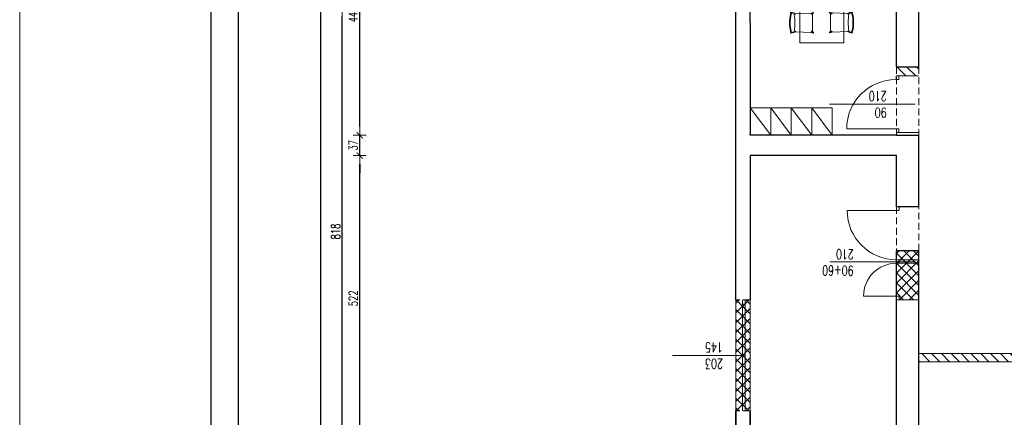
# Model space of a CAD drawing. Header units: millimetres. Extents: x -2948 to 78628, y 64669 to 215420.
# Tile 42 of 256: x 53657 to 55454, y 72423 to 73150. Entities that reach past the tile are written whole.
import ezdxf

# ---------------------------------------------------------------- set-up
doc = ezdxf.new("R2010")
doc.units = ezdxf.units.MM
doc.linetypes.add('HIDDEN', pattern=[9.525, 6.35, -3.175])
for name, color, linetype, lineweight in [('1_OPIS_OKNA', 60, 'Continuous', 13), ('meble inst', 240, 'Continuous', 5), ('NOWE SCIANY', 3, 'Continuous', 13), ('NOWE WYBURZENIA', 1, 'Continuous', 20), ('OPIS', 2, 'Continuous', 13), ('POMOC', 1, 'Continuous', 13), ('STOLARKA', 3, 'Continuous', 13), ('WYMIAR', 5, 'Continuous', 13), ('ŚCIANY', 7, 'Continuous', 30)]:
    doc.layers.add(name, color=color, linetype=linetype, lineweight=lineweight)
doc.layers.add('FORMATKA', color=7, linetype='Continuous')
doc.layers.add('wymiary', color=1, linetype='Continuous')
doc.styles.add('style2', font='romans.shx', dxfattribs={"width": 0.7})
doc.dimstyles.new('100', dxfattribs={"dimscale": 80, "dimtxt": 0.2, "dimasz": 0.2, "dimexe": 1.25, "dimexo": 0.625, "dimgap": 0.05, "dimtad": 1, "dimdec": 0, "dimdsep": 46, "dimlunit": 6, "dimtxsty": 'style2', "dimblk1": 'TICK', "dimblk2": 'TICK', "dimsah": 1, "dimcen": 0.2, "dimse1": 1, "dimse2": 1, "dimclrd": 256, "dimclrt": 2, "dimadec": 0, "dimazin": 0, "dimtfac": 1, "dimtdec": 0, "dimtix": 1, "dimtmove": 1, "dimatfit": 0, "dimldrblk": 'DOTSMALL', "dimfxl": 1, "dimtolj": 1, "dimtzin": 0, "dimarcsym": 0})

# ---------------------------------------------------------------- blocks, each defined once
blk = doc.blocks.new('A$C25880EC6')
for p, q in [((22.7, 69.5), (24.2, 63)), ((24.1, 69.9), (25, 66.2)), ((26.2, 69.9), (24.3, 63.3)), ((67.1, 69.9), (69.1, 63.3)), ((69.3, 69.9), (68.3, 66.2)), ((70.7, 69.5), (69.2, 63)), ((75, 69.7), (70.7, 69.7)), ((75.1, 69.5), (76.5, 63)), ((76.4, 69.9), (77.4, 66.2)), ((78.6, 69.9), (76.6, 63.3)), ((119.5, 69.9), (121.4, 63.3)), ((121.7, 69.9), (120.7, 66.2)), ((123, 69.5), (121.5, 63)), ((0, -50), (0, 50)), ((0, 50), (145.7, 50)), ((26.2, 59), (24.4, 23.7)), ((25, 61.9), (25.6, 61.8)), ((26.3, 60.9), (26.2, 59)), ((26.2, 59), (26.7, 59)), ((27.2, 59.5), (27.3, 61.9)), ((27.3, 61.9), (27.3, 62.1)), ((66, 61.9), (66, 62.1)), ((66.2, 59.5), (66, 61.9)), ((67.1, 59), (66.7, 59)), ((67.1, 60.9), (67.2, 59)), ((67.2, 59), (69, 23.7)), ((68.4, 61.9), (67.7, 61.8)), ((78.5, 59), (76.7, 23.7)), ((77.3, 61.9), (78, 61.8)), ((78.6, 60.9), (78.5, 59)), ((78.6, 59), (79, 59)), ((79.6, 59.5), (79.7, 61.9)), ((79.7, 61.9), (79.7, 62.1)), ((118.4, 61.9), (118.4, 62.1)), ((118.5, 59.5), (118.4, 61.9)), ((119.5, 59), (119, 59)), ((119.4, 60.9), (119.5, 59)), ((119.5, 59), (121.3, 23.7)), ((120.7, 61.9), (120.1, 61.8)), ((145.7, -50), (145.7, 50)), ((24.4, 23.7), (24.3, 21.2)), ((24.4, 23.7), (25.2, 23.6)), ((24.4, 23.7), (25.2, 23.6)), ((25.5, 23.5), (27.9, 20.9)), ((25.5, 23.5), (27.9, 20.9)), ((67.8, 23.5), (65.4, 20.9)), ((67.8, 23.5), (65.4, 20.9)), ((69, 23.7), (68.2, 23.6)), ((69, 23.7), (68.2, 23.6)), ((69, 23.7), (69.1, 21.2)), ((76.7, 23.7), (76.6, 21.2)), ((76.7, 23.7), (77.5, 23.6)), ((76.7, 23.7), (77.5, 23.6)), ((77.9, 23.5), (80.3, 20.9)), ((77.9, 23.5), (80.3, 20.9)), ((120.2, 23.5), (117.8, 20.9)), ((120.2, 23.5), (117.8, 20.9)), ((121.3, 23.7), (120.5, 23.6)), ((121.3, 23.7), (120.5, 23.6)), ((121.3, 23.7), (121.5, 21.2)), ((23.2, 18.5), (24.2, 21.1)), ((24.5, 17.8), (25.8, 19.7)), ((25.9, 19.8), (28.1, 19.8)), ((28.1, 20.6), (28.1, 19.8)), ((28.1, 20.6), (28.1, 19.8)), ((28.1, 19.8), (46.7, 19.8)), ((65.3, 19.8), (46.7, 19.8)), ((65.3, 20.6), (65.3, 19.8)), ((65.3, 20.6), (65.3, 19.8)), ((67.4, 19.8), (65.3, 19.8)), ((68.9, 17.8), (67.6, 19.7)), ((70.1, 18.5), (69.1, 21.1)), ((75.6, 18.5), (76.6, 21.1)), ((76.8, 17.8), (78.1, 19.7)), ((78.3, 19.8), (80.4, 19.8)), ((80.4, 20.6), (80.4, 19.8)), ((80.4, 20.6), (80.4, 19.8)), ((80.4, 19.8), (99, 19.8)), ((117.6, 19.8), (99, 19.8)), ((117.6, 20.6), (117.6, 19.8)), ((117.6, 20.6), (117.6, 19.8)), ((119.8, 19.8), (117.6, 19.8)), ((121.3, 17.8), (119.9, 19.7)), ((122.5, 18.5), (121.5, 21.1)), ((23.9, -19.5), (24.9, -22.2)), ((25, -24.8), (24.9, -22.3)), ((25.1, -18.9), (26.4, -20.8)), ((26.2, -24.6), (28.6, -22)), ((26.2, -24.6), (28.6, -22)), ((26.6, -20.9), (28.7, -20.9)), ((28.7, -20.9), (47.3, -20.9)), ((28.7, -21.7), (28.7, -20.9)), ((28.7, -21.7), (28.7, -20.9)), ((65.9, -20.9), (47.3, -20.9)), ((68.1, -20.9), (65.9, -20.9)), ((65.9, -21.7), (65.9, -20.9)), ((65.9, -21.7), (65.9, -20.9)), ((68.5, -24.6), (66.1, -22)), ((68.5, -24.6), (66.1, -22)), ((69.5, -18.9), (68.2, -20.8)), ((69.6, -24.8), (69.7, -22.3)), ((70.8, -19.5), (69.8, -22.2)), ((76.2, -19.5), (77.2, -22.2)), ((77.4, -24.8), (77.2, -22.3)), ((77.4, -18.9), (78.8, -20.8)), ((78.5, -24.6), (80.9, -22)), ((78.5, -24.6), (80.9, -22)), ((78.9, -20.9), (81.1, -20.9)), ((81.1, -20.9), (99.7, -20.9)), ((81.1, -21.7), (81.1, -20.9)), ((81.1, -21.7), (81.1, -20.9)), ((118.3, -20.9), (99.7, -20.9)), ((120.4, -20.9), (118.3, -20.9)), ((118.3, -21.7), (118.3, -20.9)), ((118.3, -21.7), (118.3, -20.9)), ((120.8, -24.6), (118.4, -22)), ((120.8, -24.6), (118.4, -22)), ((121.9, -18.9), (120.6, -20.8)), ((122, -24.8), (122.1, -22.3)), ((123.1, -19.5), (122.1, -22.2)), ((25, -24.8), (25.8, -24.7)), ((25, -24.8), (25.8, -24.7)), ((26.8, -60.1), (25, -24.8)), ((67.8, -60.1), (69.6, -24.8)), ((69.6, -24.8), (68.8, -24.7)), ((69.6, -24.8), (68.8, -24.7)), ((77.4, -24.8), (78.2, -24.7)), ((77.4, -24.8), (78.2, -24.7)), ((79.2, -60.1), (77.4, -24.8)), ((120.2, -60.1), (122, -24.8)), ((122, -24.8), (121.2, -24.7)), ((122, -24.8), (121.2, -24.7)), ((145.7, -50), (0, -50)), ((23.3, -70.6), (24.8, -64.1)), ((24.7, -71), (25.6, -67.2)), ((26.9, -71), (24.9, -64.4)), ((25.6, -63), (26.3, -62.8)), ((26.8, -60.1), (27.3, -60.1)), ((26.9, -62), (26.8, -60.1)), ((27.8, -60.5), (28, -63)), ((28, -63), (28, -63.2)), ((66.8, -60.5), (66.7, -63)), ((66.7, -63), (66.7, -63.2)), ((67.8, -60.1), (67.3, -60.1)), ((67.7, -62), (67.8, -60.1)), ((67.8, -71), (69.7, -64.4)), ((69, -63), (68.4, -62.8)), ((69.9, -71), (69, -67.2)), ((71.3, -70.6), (69.8, -64.1)), ((75.7, -70.6), (77.2, -64.1)), ((77, -71), (78, -67.2)), ((79.2, -71), (77.3, -64.4)), ((78, -63), (78.6, -62.8)), ((79.2, -60.1), (79.7, -60.1)), ((79.3, -62), (79.2, -60.1)), ((80.2, -60.5), (80.3, -63)), ((80.3, -63), (80.3, -63.2)), ((119.1, -60.5), (119, -63)), ((119, -63), (119, -63.2)), ((120.1, -60.1), (119.7, -60.1)), ((120.1, -62), (120.2, -60.1)), ((120.1, -71), (122.1, -64.4)), ((121.4, -63), (120.7, -62.8)), ((122.3, -71), (121.3, -67.2)), ((123.6, -70.6), (122.2, -64.1))]:
    blk.add_line(p, q)
for centre, radius, start, end in [((23.4, 69.7), 0.7, 14.5105, 194.5105), ((26.9, 69.6), 0.756, 102.6049, 165.0833), ((46.7, -18.7), 91.3, 90, 102.6049), ((46.7, -20.3), 91.3, 90, 102.3944), ((46.7, -18.7), 91.3, 77.3951, 90), ((46.7, -20.3), 91.3, 77.6056, 90), ((66.4, 69.6), 0.756, 14.9167, 77.3951), ((70, 69.7), 0.7, 345.4895, 165.4895), ((75.7, 69.7), 0.7, 14.5105, 194.5105), ((79.3, 69.6), 0.756, 102.6049, 165.0833), ((99, -18.7), 91.3, 90, 102.6049), ((99, -20.3), 91.3, 90, 102.3944), ((99, -18.7), 91.3, 77.3951, 90), ((99, -20.3), 91.3, 77.6056, 90), ((118.8, 69.6), 0.756, 14.9167, 77.3951), ((122.3, 69.7), 0.7, 345.4895, 165.4895), ((24.8, 63.2), 0.5, 163.586, 211.1782), ((27.3, 72.6), 10.4, 256.1504, 268.603), ((25.5, 61), 0.8, 357.086, 79.7695), ((26.7, 59.5), 0.5, 267.0298, 357.086), ((46.7, 164.7), 104.5, 259.3338, 280.6662), ((66.7, 59.5), 0.5, 182.914, 272.9702), ((66, 72.6), 10.4, 271.397, 283.8496), ((67.9, 61), 0.8, 100.2305, 182.914), ((68.6, 63.2), 0.5, 328.8218, 16.414), ((77.1, 63.2), 0.5, 163.586, 211.1782), ((79.7, 72.6), 10.4, 256.1504, 268.603), ((77.8, 61), 0.8, 357.086, 79.7695), ((79.1, 59.5), 0.5, 267.0298, 357.086), ((99, 164.7), 104.5, 259.3338, 280.6662), ((119, 59.5), 0.5, 182.914, 272.9702), ((118.4, 72.6), 10.4, 271.397, 283.8496), ((120.2, 61), 0.8, 100.2305, 182.914), ((121, 63.2), 0.5, 328.8218, 16.414), ((25.2, 23.1), 0.5, 43.5149, 87.0298), ((25.2, 23.1), 0.5, 43.5149, 87.0298), ((68.2, 23.1), 0.5, 92.9702, 136.4851), ((68.2, 23.1), 0.5, 92.9702, 136.4851), ((77.5, 23.1), 0.5, 43.5149, 87.0298), ((77.5, 23.1), 0.5, 43.5149, 87.0298), ((120.6, 23.1), 0.5, 92.9702, 136.4851), ((120.6, 23.1), 0.5, 92.9702, 136.4851), ((23.9, 18.2), 0.7, 155.8771, 324.9714), ((24.1, 21.2), 0.2, 339.3772, 357.0298), ((25.9, 19.6), 0.2, 90, 145.097), ((27.6, 20.6), 0.5, 0, 43.5149), ((27.6, 20.6), 0.5, 0, 43.5149), ((65.8, 20.6), 0.5, 136.4851, 180), ((65.8, 20.6), 0.5, 136.4851, 180), ((67.4, 19.6), 0.2, 34.903, 90), ((69.5, 18.2), 0.7, 215.0286, 24.1229), ((69.3, 21.2), 0.2, 182.9702, 200.6228), ((76.2, 18.2), 0.7, 155.8771, 324.9714), ((76.4, 21.2), 0.2, 339.3772, 357.0298), ((78.3, 19.6), 0.2, 90, 145.097), ((79.9, 20.6), 0.5, 0, 43.5149), ((79.9, 20.6), 0.5, 0, 43.5149), ((118.1, 20.6), 0.5, 136.4851, 180), ((118.1, 20.6), 0.5, 136.4851, 180), ((119.8, 19.6), 0.2, 34.903, 90), ((121.8, 18.2), 0.7, 215.0286, 24.1229), ((121.7, 21.2), 0.2, 182.9702, 200.6228), ((24.5, -19.3), 0.7, 35.0286, 204.1229), ((24.7, -22.3), 0.2, 2.9702, 20.6228), ((26.6, -20.7), 0.2, 214.903, 270), ((28.2, -21.7), 0.5, 316.4851, 0), ((28.2, -21.7), 0.5, 316.4851, 0), ((66.4, -21.7), 0.5, 180, 223.5149), ((66.4, -21.7), 0.5, 180, 223.5149), ((68.1, -20.7), 0.2, 270, 325.097), ((70.1, -19.3), 0.7, 335.8771, 144.9714), ((69.9, -22.3), 0.2, 159.3772, 177.0298), ((76.9, -19.3), 0.7, 35.0286, 204.1229), ((77, -22.3), 0.2, 2.9702, 20.6228), ((78.9, -20.7), 0.2, 214.903, 270), ((80.6, -21.7), 0.5, 316.4851, 0), ((80.6, -21.7), 0.5, 316.4851, 0), ((118.8, -21.7), 0.5, 180, 223.5149), ((118.8, -21.7), 0.5, 180, 223.5149), ((120.4, -20.7), 0.2, 270, 325.097), ((122.5, -19.3), 0.7, 335.8771, 144.9714), ((122.3, -22.3), 0.2, 159.3772, 177.0298), ((25.8, -24.2), 0.5, 272.9702, 316.4851), ((25.8, -24.2), 0.5, 272.9702, 316.4851), ((68.8, -24.2), 0.5, 223.5149, 267.0298), ((68.8, -24.2), 0.5, 223.5149, 267.0298), ((78.1, -24.2), 0.5, 272.9702, 316.4851), ((78.1, -24.2), 0.5, 272.9702, 316.4851), ((121.2, -24.2), 0.5, 223.5149, 267.0298), ((121.2, -24.2), 0.5, 223.5149, 267.0298), ((25.4, -64.2), 0.5, 148.8218, 196.414), ((28, -73.7), 10.4, 91.397, 103.8496), ((26.1, -62.1), 0.8, 280.2305, 2.914), ((27.3, -60.6), 0.5, 2.914, 92.9702), ((47.3, -165.8), 104.5, 79.3338, 100.6662), ((67.3, -60.6), 0.5, 87.0298, 177.086), ((66.7, -73.7), 10.4, 76.1504, 88.603), ((68.5, -62.1), 0.8, 177.086, 259.7695), ((69.2, -64.2), 0.5, 343.586, 31.1782), ((77.7, -64.2), 0.5, 148.8218, 196.414), ((80.3, -73.7), 10.4, 91.397, 103.8496), ((78.5, -62.1), 0.8, 280.2305, 2.914), ((79.7, -60.6), 0.5, 2.914, 92.9702), ((99.7, -165.8), 104.5, 79.3338, 100.6662), ((119.6, -60.6), 0.5, 87.0298, 177.086), ((119, -73.7), 10.4, 76.1504, 88.603), ((120.9, -62.1), 0.8, 177.086, 259.7695), ((121.6, -64.2), 0.5, 343.586, 31.1782), ((24, -70.8), 0.7, 165.4895, 345.4895), ((27.6, -70.7), 0.756, 194.9167, 257.3951), ((47.3, 17.6), 91.3, 257.3951, 270), ((47.3, 19.2), 91.3, 257.6056, 270), ((47.3, 19.2), 91.3, 270, 282.3944), ((47.3, 17.6), 91.3, 270, 282.6049), ((67.1, -70.7), 0.756, 282.6049, 345.0833), ((70.6, -70.8), 0.7, 194.5105, 14.5105), ((76.4, -70.8), 0.7, 165.4895, 345.4895), ((79.9, -70.7), 0.756, 194.9167, 257.3951), ((99.7, 17.6), 91.3, 257.3951, 270), ((99.7, 19.2), 91.3, 257.6056, 270), ((99.7, 19.2), 91.3, 270, 282.3944), ((99.7, 17.6), 91.3, 270, 282.6049), ((119.4, -70.7), 0.756, 282.6049, 345.0833), ((123, -70.8), 0.7, 194.5105, 14.5105)]:
    blk.add_arc(centre, radius, start, end)
at = {"extrusion": (0, 0, -1)}
for centre, major_axis, ratio, start_param, end_param in [((25, 63), (0, 1.1), 0.727273, 3.141593, 4.712389), ((24.9, 63.6), (0, 1.1), 0.727273, 3.281456, 4.018429), ((27, 62.1), (0.305, 0), 0.306923, -1.406459, 0.051116), ((77.3, 63), (0, 1.1), 0.727273, 3.141593, 4.712389), ((77.3, 63.6), (0, 1.1), 0.727273, 3.281456, 4.018429), ((79.4, 62.1), (0.305, 0), 0.306923, -1.406459, 0.051116), ((25.2, 20.8), (-0.778, 0.778), 0.727273, 3.663256, 4.730066), ((68.2, 20.8), (0.736, 0.817), 0.727273, 0.765622, 1.588473), ((77.5, 20.8), (-0.778, 0.778), 0.727273, 3.663256, 4.730066), ((120.5, 20.8), (0.736, 0.817), 0.727273, 0.765622, 1.588473), ((25.8, -21.9), (0.736, 0.817), 0.727273, 3.907214, 4.730066), ((68.8, -21.9), (-0.778, 0.778), 0.727273, 0.521663, 1.588473), ((78.2, -21.9), (0.736, 0.817), 0.727273, 3.907214, 4.730066), ((121.1, -21.9), (-0.778, 0.778), 0.727273, 0.521663, 1.588473), ((67, -63.2), (-0.305, 0), 0.306923, -1.406459, 0.051116), ((69, -64.1), (0, 1.1), 0.727273, 0, 1.570796), ((69.1, -64.7), (0, 1.1), 0.727273, 0.139864, 0.876837), ((119.3, -63.2), (-0.305, 0), 0.306923, -1.406459, 0.051116), ((121.4, -64.1), (0, 1.1), 0.727273, 0, 1.570796), ((121.4, -64.7), (0, 1.1), 0.727273, 0.139864, 0.876837)]:
    blk.add_ellipse(centre, major_axis=major_axis, ratio=ratio, start_param=start_param, end_param=end_param, dxfattribs=at)
for centre, major_axis, ratio, start_param, end_param in [((66.3, 62.1), (-0.305, 0), 0.306923, -1.406459, 0.051116), ((68.4, 63), (0, 1.1), 0.727273, 3.141593, 4.712389), ((68.4, 63.6), (0, 1.1), 0.727273, 3.281456, 4.018429), ((118.7, 62.1), (-0.305, 0), 0.306923, -1.406459, 0.051116), ((120.7, 63), (0, 1.1), 0.727273, 3.141593, 4.712389), ((120.8, 63.6), (0, 1.1), 0.727273, 3.281456, 4.018429), ((25.2, 20.8), (-0.736, 0.817), 0.727273, 0.765622, 1.588473), ((68.2, 20.8), (0.778, 0.778), 0.727273, 3.663256, 4.730066), ((77.6, 20.8), (-0.736, 0.817), 0.727273, 0.765622, 1.588473), ((120.5, 20.8), (0.778, 0.778), 0.727273, 3.663256, 4.730066), ((25.8, -21.9), (0.778, 0.778), 0.727273, 0.521663, 1.588473), ((68.8, -21.9), (-0.736, 0.817), 0.727273, 3.907214, 4.730066), ((78.2, -21.9), (0.778, 0.778), 0.727273, 0.521663, 1.588473), ((121.1, -21.9), (-0.736, 0.817), 0.727273, 3.907214, 4.730066), ((25.6, -64.1), (0, 1.1), 0.727273, 0, 1.570796), ((25.6, -64.7), (0, 1.1), 0.727273, 0.139864, 0.876837), ((27.7, -63.2), (0.305, 0), 0.306923, -1.406459, 0.051116), ((78, -64.1), (0, 1.1), 0.727273, 0, 1.570796), ((77.9, -64.7), (0, 1.1), 0.727273, 0.139864, 0.876837), ((80, -63.2), (0.305, 0), 0.306923, -1.406459, 0.051116)]:
    blk.add_ellipse(centre, major_axis=major_axis, ratio=ratio, start_param=start_param, end_param=end_param)
blk = doc.blocks.new('TICK')
at = {"color": 5}
for p, q in [((-1, 0), (1, 0)), ((0, -0.75), (0, 0.75))]:
    blk.add_line(p, q, dxfattribs=at)
at = {"const_width": 0.1}
blk.add_lwpolyline([(-0.35, -0.35), (0.35, 0.35)], dxfattribs=at)
blk = doc.blocks.new('*D855')
at = {"layer": 'Defpoints', "color": 0, "ltscale": 2, "transparency": 16777216}
for p in [(54245.7, 73171.6), (54899.8, 73171.6), (54899.8, 72353.6)]:
    blk.add_point(p, dxfattribs=at)
at = {"layer": 'WYMIAR', "lineweight": -2, "ltscale": 2, "transparency": 16777216}
blk.add_line((54245.7, 72369.6), (54245.7, 73155.6), dxfattribs=at)
at = {"layer": 'WYMIAR', "lineweight": -2, "ltscale": 2, "transparency": 16777216, "xscale": 16, "yscale": 16, "zscale": 16}
for p, rotation in [((54245.7, 73171.6), 90), ((54245.7, 72353.6), 270)]:
    blk.add_blockref('TICK', p, dxfattribs=dict(at, rotation=rotation))
at = {"layer": 'WYMIAR', "color": 2, "ltscale": 2, "transparency": 16777216, "insert": (54233.7, 72762.6), "char_height": 16, "attachment_point": 5, "rotation": 90, "style": 'style2'}
blk.add_mtext('\\A1;818', dxfattribs=at)
blk = doc.blocks.new('_DotSmall')
at = {"layer": 'OPIS', "color": 0, "const_width": 0.5}
blk.add_lwpolyline([(-0.0625, 0, 1), (0.0625, 0, 1)], format="xyb", close=True, dxfattribs=at)
blk = doc.blocks.new('*D915')
at = {"layer": 'Defpoints', "color": 0, "ltscale": 2, "transparency": 16777216}
for p in [(54206.5, 80362.6), (54948.5, 80362.6), (54948.5, 70695.6)]:
    blk.add_point(p, dxfattribs=at)
at = {"layer": 'WYMIAR', "lineweight": -2, "ltscale": 2, "transparency": 16777216}
blk.add_line((54206.5, 70711.6), (54206.5, 80346.6), dxfattribs=at)
at = {"layer": 'WYMIAR', "lineweight": -2, "ltscale": 2, "transparency": 16777216, "xscale": 16, "yscale": 16, "zscale": 16}
for p, rotation in [((54206.5, 80362.6), 90.00020786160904), ((54206.5, 70695.6), 270.0002078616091)]:
    blk.add_blockref('TICK', p, dxfattribs=dict(at, rotation=rotation))
at = {"layer": 'WYMIAR', "color": 2, "ltscale": 2, "transparency": 16777216, "insert": (54194.1, 75529.1), "char_height": 16, "attachment_point": 5, "rotation": 90.0002, "style": 'style2'}
blk.add_mtext('\\A1;9\xa0667', dxfattribs=at)
blk = doc.blocks.new('*D1100')
at = {"layer": 'Defpoints', "color": 0, "ltscale": 2, "transparency": 16777216}
for p in [(54277.7, 72901.6), (55000.9, 72901.6), (55000.9, 72379.6)]:
    blk.add_point(p, dxfattribs=at)
at = {"layer": 'WYMIAR', "lineweight": -2, "ltscale": 2, "transparency": 16777216}
blk.add_line((54277.7, 72395.6), (54277.7, 72885.6), dxfattribs=at)
at = {"layer": 'WYMIAR', "lineweight": -2, "ltscale": 2, "transparency": 16777216, "xscale": 16, "yscale": 16, "zscale": 16}
for p, rotation in [((54277.7, 72901.6), 90), ((54277.7, 72379.6), 270)]:
    blk.add_blockref('TICK', p, dxfattribs=dict(at, rotation=rotation))
at = {"layer": 'WYMIAR', "color": 2, "ltscale": 2, "transparency": 16777216, "insert": (54265.7, 72640.6), "char_height": 16, "attachment_point": 5, "rotation": 90, "style": 'style2'}
blk.add_mtext('\\A1;522', dxfattribs=at)
blk = doc.blocks.new('*D1101')
at = {"layer": 'Defpoints', "color": 0, "ltscale": 2, "transparency": 16777216}
for p in [(54277.7, 72938.6), (55000.9, 72938.6), (55000.9, 72901.6)]:
    blk.add_point(p, dxfattribs=at)
at = {"layer": 'WYMIAR', "lineweight": -2, "ltscale": 2, "transparency": 16777216}
for p, q in [((54277.7, 72954.6), (54277.7, 72970.6)), ((54277.7, 72901.6), (54277.7, 72938.6)), ((54277.7, 72885.6), (54277.7, 72869.6))]:
    blk.add_line(p, q, dxfattribs=at)
at = {"layer": 'WYMIAR', "lineweight": -2, "ltscale": 2, "transparency": 16777216, "xscale": 16, "yscale": 16, "zscale": 16}
for p, rotation in [((54277.7, 72938.6), 270), ((54277.7, 72901.6), 90)]:
    blk.add_blockref('TICK', p, dxfattribs=dict(at, rotation=rotation))
at = {"layer": 'WYMIAR', "color": 2, "ltscale": 2, "transparency": 16777216, "insert": (54265.7, 72920.1), "char_height": 16, "attachment_point": 5, "rotation": 90, "style": 'style2'}
blk.add_mtext('\\A1;37', dxfattribs=at)
blk = doc.blocks.new('*D1102')
at = {"layer": 'Defpoints', "color": 0, "ltscale": 2, "transparency": 16777216}
for p in [(54277.7, 73379.6), (54990.5, 73379.6), (55000.9, 72938.6)]:
    blk.add_point(p, dxfattribs=at)
at = {"layer": 'WYMIAR', "lineweight": -2, "ltscale": 2, "transparency": 16777216}
blk.add_line((54277.7, 72954.6), (54277.7, 73363.6), dxfattribs=at)
at = {"layer": 'WYMIAR', "lineweight": -2, "ltscale": 2, "transparency": 16777216, "xscale": 16, "yscale": 16, "zscale": 16}
for p, rotation in [((54277.7, 73379.6), 90), ((54277.7, 72938.6), 270)]:
    blk.add_blockref('TICK', p, dxfattribs=dict(at, rotation=rotation))
at = {"layer": 'WYMIAR', "color": 2, "ltscale": 2, "transparency": 16777216, "insert": (54265.7, 73159.1), "char_height": 16, "attachment_point": 5, "rotation": 90, "style": 'style2'}
blk.add_mtext('\\A1;441', dxfattribs=at)

msp = doc.modelspace()

# ---------------------------------------------------------------- hatches: boundary and pattern name
at = {"layer": 'NOWE SCIANY', "ltscale": 2, "true_color": 0x33a319, "transparency": 33554687}
h = msp.add_hatch(dxfattribs=at)
h.set_pattern_fill('ANSI31', color=84, scale=4)
h.set_pattern_definition([(135, (17962.765, -27595.734), (-8.9802561, -8.9802561), [])])
h.paths.add_polyline_path([(55257.5, 73063.6), (55257.5, 73046.9), (55261.8, 73046.9), (55261.8, 73048.7), (55257.5, 73048.7), (55257.5, 73046.9), (55261.8, 73046.9), (55298.5, 73046.9), (55298.5, 73003.3), (55298.5, 73063.6)])
at = {"layer": 'NOWE SCIANY', "ltscale": 2, "true_color": 0xdb0000, "transparency": 33554687}
h = msp.add_hatch(dxfattribs=at)
h.set_pattern_fill('ANSI37', color=12, scale=4)
h.set_pattern_definition([(135, (17962.765, -27595.734), (-8.9802561, -8.9802561), []), (225, (17962.765, -27595.734), (8.9802561, -8.9802561), [])])
h.paths.add_polyline_path([(55257.5, 72727.6), (55257.5, 72723.2, 0.006411), (55259.5, 72723.1, 0.006411), (55257.5, 72723.1), (55257.5, 72645.1), (55262.5, 72645.1), (55298.5, 72645.1), (55298.5, 72727.6)])
h.paths.add_polyline_path([(55262.5, 72645.1), (55262.5, 72638.6), (55298.5, 72638.6), (55298.5, 72645.1)])
h.paths.add_polyline_path([(55257.5, 72645.1), (55257.5, 72638.6), (55262.5, 72638.6), (55262.5, 72645.1)])
at = {"layer": 'NOWE SCIANY', "linetype": 'HIDDEN', "ltscale": 2, "true_color": 0xdb0000, "transparency": 33554687}
h = msp.add_hatch(dxfattribs=at)
h.set_pattern_fill('ANSI37', color=12, scale=4)
h.set_pattern_definition([(135, (24138.385, -24181.12), (-8.9802561, -8.9802561), []), (225, (24138.385, -24181.12), (8.9802561, -8.9802561), [])])
h.paths.add_polyline_path([(54981.5, 72637.9), (54981.5, 72434.9), (54990.5, 72434.9), (54990.5, 72637.9)])
h.paths.add_polyline_path([(54976.5, 72536.4), (54976.5, 72434.9), (54981.5, 72434.9), (54981.5, 72536.4)])
h.paths.add_polyline_path([(54964.5, 72536.4), (54964.5, 72434.9), (54976.5, 72434.9), (54976.5, 72536.4)])
h.paths.add_polyline_path([(54976.5, 72629.9), (54976.5, 72536.4), (54981.5, 72536.4), (54981.5, 72629.9)])
h.paths.add_polyline_path([(54964.5, 72637.9), (54964.5, 72536.4), (54976.5, 72536.4), (54976.5, 72637.9)])
h.paths.add_polyline_path([(54976.5, 72637.9), (54976.5, 72629.9), (54981.5, 72629.9), (54981.5, 72637.9)])
at = {"layer": 'NOWE SCIANY', "linetype": 'HIDDEN', "ltscale": 2, "true_color": 0x33a319, "transparency": 33554687}
h = msp.add_hatch(dxfattribs=at)
h.set_pattern_fill('ANSI31', color=84, scale=4)
h.set_pattern_definition([(135, (24138.385, -24138.12), (-8.9802561, -8.9802561), [])])
h.paths.add_polyline_path([(55298.5, 72539.6), (55298.5, 72524.6), (56166.5, 72524.6), (56166.5, 72539.6)])

# ---------------------------------------------------------------- linework, layer by layer
at = {"layer": '1_OPIS_OKNA', "color": 84, "true_color": 0x33a319}
msp.add_line((54981.5, 72536.4), (54848.9, 72536.4), dxfattribs=at)
at = {"layer": 'FORMATKA', "ltscale": 2}
for points in [[(56976.3, 80804.3), (56976.3, 70304.3), (54006.3, 70304.3), (54006.3, 80804.3)], [(54056.3, 70354.3), (54056.3, 80749.3), (56926.3, 80749.3), (56926.3, 70354.3)]]:
    msp.add_lwpolyline(points, close=True, dxfattribs=at)
at = {"layer": 'NOWE SCIANY'}
for p, q in [((55256.8, 73040.4), (55256.8, 73046.9)), ((55256.8, 73040.4), (55261.8, 73040.4)), ((55261.8, 73040.4), (55261.8, 73046.9)), ((55135.3, 72995.4), (55291.8, 72995.4)), ((55256.8, 72950.4), (55261.8, 72950.4)), ((55257.5, 72943.9), (55257.5, 72950.4)), ((55261.8, 72943.6), (55261.8, 72950.4)), ((55262.5, 72807.6), (55262.5, 72801.1)), ((55262.5, 72807.6), (55262.5, 72801.1)), ((54990.5, 72795.4), (54990.5, 72788.9)), ((55257.5, 72801.1), (55262.5, 72801.1)), ((55257.5, 72801.1), (55262.5, 72801.1)), ((55135.9, 72707.6), (55292.5, 72707.6)), ((55257.5, 72704.6), (55257.5, 72711.1)), ((55257.5, 72711.1), (55262.5, 72711.1)), ((55257.5, 72711.1), (55257.5, 72704.6)), ((55257.5, 72704.6), (55262.5, 72704.6)), ((55262.5, 72711.1), (55262.5, 72704.6)), ((55262.5, 72704.6), (55262.5, 72711.1)), ((55257.5, 72645.1), (55257.5, 72638.6)), ((55257.5, 72644.6), (55257.5, 72638.1)), ((55257.5, 72644.6), (55262.5, 72644.6)), ((55262.5, 72644.6), (55262.5, 72638.6)), ((55262.5, 72644.6), (55262.5, 72638.6)), ((55262.5, 72638.6), (55262.5, 72644.6)), ((55262.5, 72638.1), (55262.5, 72644.6))]:
    msp.add_line(p, q, dxfattribs=at)
at = {"layer": 'NOWE SCIANY', "color": 12, "ltscale": 2, "true_color": 0xdb0000}
for p, q in [((55256.8, 72950.4), (55166.8, 72950.4)), ((55257.5, 72801.1), (55167.5, 72801.1)), ((55257.5, 72644.6), (55197.5, 72644.6))]:
    msp.add_line(p, q, dxfattribs=at)
at = {"layer": 'NOWE SCIANY'}
for points in [[(55256.8, 73046.9), (55297.8, 73046.9)], [(55257.5, 72943.6), (55298.5, 72943.6)], [(55298.5, 72807.6), (55257.5, 72807.6)], [(55257.5, 72807.6), (55298.5, 72807.6)], [(55257.5, 72807.6), (55298.5, 72807.6)], [(55261.5, 72711.1), (55257.5, 72711.1), (55298.5, 72711.1)], [(55261.5, 72704.6), (55257.5, 72704.6), (55298.5, 72704.6)], [(55257.5, 72638.1), (55298.5, 72638.1)], [(55298.5, 72539.6), (56166.5, 72539.6)], [(55298.5, 72524.6), (56166.5, 72524.6)]]:
    msp.add_lwpolyline(points, dxfattribs=at)
at = {"layer": 'NOWE SCIANY', "ltscale": 2}
msp.add_lwpolyline([(55298.5, 72943.6), (55298.5, 72938.6)], dxfattribs=at)
at = {"layer": 'NOWE SCIANY', "color": 84, "linetype": 'HIDDEN', "ltscale": 2, "true_color": 0x33a319}
for points in [[(54990.5, 72637.9), (54964.5, 72637.9)], [(54990.5, 72434.9), (54964.5, 72434.9)]]:
    msp.add_lwpolyline(points, dxfattribs=at)
at = {"layer": 'NOWE SCIANY', "color": 12, "ltscale": 2, "true_color": 0xdb0000}
for centre, radius, start, end in [((55256.8, 72950.4), 90, 90, 180), ((55257.5, 72801.1), 90, 180, 270), ((55257.5, 72644.7), 60, 89.981, 180.019)]:
    msp.add_arc(centre, radius, start, end, dxfattribs=at)
at = {"layer": 'NOWE WYBURZENIA', "linetype": 'HIDDEN', "ltscale": 2}
for p, q in [((55257.5, 73063.6), (55257.5, 72938.6)), ((55298.5, 73063.6), (55298.5, 72938.6)), ((55257.5, 72807.6), (55257.5, 72727.6)), ((55298.5, 72727.6), (55298.5, 72807.6))]:
    msp.add_line(p, q, dxfattribs=at)
at = {"layer": 'POMOC', "color": 84, "true_color": 0x33a319}
for p, q in [((54964.5, 72434.9), (54964.5, 72637.9)), ((54990.5, 72434.9), (54990.5, 72637.9))]:
    msp.add_line(p, q, dxfattribs=at)
at = {"layer": 'STOLARKA', "color": 84, "true_color": 0x33a319}
for p, q in [((54976.5, 72434.9), (54976.5, 72637.9)), ((54981.5, 72434.9), (54981.5, 72637.9))]:
    msp.add_line(p, q, dxfattribs=at)
at = {"layer": 'STOLARKA'}
msp.add_line((54976.5, 72629.9), (54981.5, 72629.9), dxfattribs=at)
at = {"layer": 'WYMIAR', "color": 3, "ltscale": 2}
msp.add_lwpolyline([(53656.9, 67081), (53656.9, 215419.6), (59571.3, 215419.6), (59571.3, 67081)], close=True, dxfattribs=at)
at = {"layer": 'wymiary', "lineweight": 5}
for p, q in [((54990.5, 72988.6), (55028, 72938.6)), ((55028, 72988.6), (55065.5, 72938.6)), ((55065.5, 72988.6), (55103, 72938.6)), ((55103, 72988.6), (55140.5, 72938.6))]:
    msp.add_line(p, q, dxfattribs=at)
for points in [[(55028, 72988.6), (54990.5, 72988.6), (54990.5, 72938.6), (55028, 72938.6)], [(55065.5, 72988.6), (55028, 72988.6), (55028, 72938.6), (55065.5, 72938.6)], [(55103, 72988.6), (55065.5, 72988.6), (55065.5, 72938.6), (55103, 72938.6)], [(55140.5, 72988.6), (55103, 72988.6), (55103, 72938.6), (55140.5, 72938.6)], [(55140.5, 72988.6), (55103, 72988.6), (55103, 72938.6), (55140.5, 72938.6)]]:
    msp.add_lwpolyline(points, close=True, dxfattribs=at)
at = {"layer": 'ŚCIANY', "ltscale": 2}
for p, q in [((55257.5, 73063.6), (55257.5, 73290.6)), ((55298.5, 73063.6), (55298.5, 73290.6)), ((54964.5, 73143.6), (54964.5, 73171.6)), ((54990.5, 73143.6), (54990.5, 73171.6)), ((55257.5, 73063.6), (55298.5, 73063.6)), ((54990.5, 72938.6), (54990.5, 72940.6)), ((55257.5, 72938.6), (54990.5, 72938.6)), ((55257.5, 72938.6), (55298.5, 72938.6)), ((55298.5, 72807.6), (55298.5, 72938.6)), ((55257.5, 72901.6), (54990.5, 72901.6)), ((55257.5, 72807.6), (55257.5, 72901.6)), ((55298.5, 72807.6), (55257.5, 72807.6)), ((55298.5, 72727.6), (55257.5, 72727.6)), ((55257.5, 72379.6), (55257.5, 72727.6)), ((55298.5, 72260.6), (55298.5, 72727.6)), ((54964.5, 72353.6), (54964.5, 72434.9)), ((54990.5, 72379.6), (54990.5, 72434.9))]:
    msp.add_line(p, q, dxfattribs=at)
for points in [[(54964.5, 72637.9), (54964.5, 73143.6)], [(54964.5, 72637.9), (54964.5, 73143.6)], [(54990.5, 73143.6), (54990.5, 72938.6)], [(54990.5, 72901.6), (54990.5, 72637.9)], [(54990.5, 72901.6), (54990.5, 72637.9)], [(54964.5, 72434.9), (54964.5, 72353.6)], [(54990.5, 72434.9), (54990.5, 72379.6)]]:
    msp.add_lwpolyline(points, dxfattribs=at)

# ---------------------------------------------------------------- block references
at = {"layer": 'meble inst', "lineweight": 5, "ltscale": 0.02, "xscale": 0.8000000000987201, "yscale": 0.8000000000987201, "zscale": 0.8000000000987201, "rotation": 269.9999999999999}
msp.add_blockref('A$C25880EC6', (55121.3, 73223.7), dxfattribs=at)

# ---------------------------------------------------------------- texts
at = {"layer": '1_OPIS_OKNA', "color": 84, "ltscale": 0.2, "true_color": 0x33a319, "insert": (54940.7, 72512.1), "char_height": 18, "width": 280.137, "attachment_point": 1, "rotation": 179.9915, "style": 'style2'}
msp.add_mtext('203\\P145', dxfattribs=at)
at = {"layer": 'NOWE SCIANY', "linetype": 'Continuous', "ltscale": 0.2, "char_height": 18, "width": 280.137, "style": 'style2'}
for s, insert, attachment_point, rotation in [('90\\P210', (55239.5, 73018.8), 7, 180.0085), ('90+60\\P210', (55179.1, 72681.9), 1, 179.248)]:
    msp.add_mtext(s, dxfattribs=dict(at, insert=insert, attachment_point=attachment_point, rotation=rotation))

# ---------------------------------------------------------------- dimensions: what is measured, and where the dimension line sits
at = {"layer": 'WYMIAR', "ltscale": 2}
dim = msp.add_linear_dim(base=(54206.5, 80362.6), p1=(54948.5, 70695.6), p2=(54948.5, 80362.6), angle=90.0002, dimstyle='100', dxfattribs=at)
dim.commit()
dim.dimension.update_dxf_attribs({"geometry": '*D915', "text_midpoint": (54206.1, 75529.1), "dimtype": 161})
for base, p1, p2, picture, middle in [((54277.7, 73379.6), (55000.9, 72938.6), (54990.5, 73379.6), '*D1102', (54265.7, 73159.1)), ((54277.7, 72938.6), (55000.9, 72901.6), (55000.9, 72938.6), '*D1101', (54265.7, 72920.1)), ((54277.7, 72901.6), (55000.9, 72379.6), (55000.9, 72901.6), '*D1100', (54265.7, 72640.6))]:
    dim = msp.add_linear_dim(base=base, p1=p1, p2=p2, angle=90, dimstyle='100', dxfattribs=at)
    dim.commit()
    dim.dimension.update_dxf_attribs({"geometry": picture, "text_midpoint": middle})
dim = msp.add_aligned_dim(p1=(54899.8, 72353.6), p2=(54899.8, 73171.6), distance=654, dimstyle='100', dxfattribs=at)
dim.commit()
dim.dimension.update_dxf_attribs({"geometry": '*D855', "text_midpoint": (54233.7, 72762.6)})

doc.saveas('drawing.dxf')
